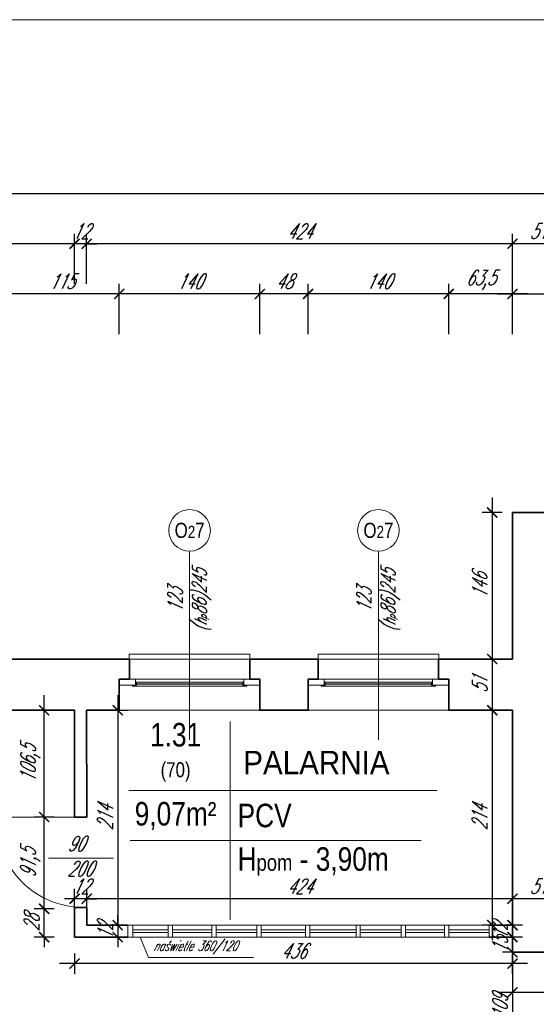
# Model space of a CAD drawing. Header units: millimetres. Extents: x 402 to 79005, y -7782 to 89952.
# Tile 166 of 256: x 23634 to 24149, y 31906 to 32886. Entities that reach past the tile are written whole.
import ezdxf

# ---------------------------------------------------------------- set-up
doc = ezdxf.new("R2010")
doc.units = ezdxf.units.MM
doc.header["$LTSCALE"] = 10
doc.linetypes.add('DASHED', pattern=[19.05, 12.7, -6.35])
doc.layers.get('0').update_dxf_attribs({"lineweight": 0})
doc.layers.get('Defpoints').update_dxf_attribs({"color": 253})
for name, color, linetype, lineweight in [('01 parter - ściany', 253, 'Continuous', 35), ('03-01_okna', 253, 'Continuous', 15), ('03_drzwi', 253, 'Continuous', 15), ('04-1_widok', 253, 'Continuous', 5), ('05-01_wymiary', 253, 'Continuous', 5), ('05-03_opis', 253, 'Continuous', 5)]:
    doc.layers.add(name, color=color, linetype=linetype, lineweight=lineweight)
doc.styles.add('ariel', font='ARIAL.TTF', dxfattribs={"width": 0.8})
doc.styles.add('ariel_wym', font='simplex.shx', dxfattribs={"width": 0.65, "oblique": 25})
doc.dimstyles.new('ariel 50', dxfattribs={"dimtxt": 15, "dimasz": 10, "dimexe": 10, "dimexo": 0, "dimgap": 5, "dimtad": 1, "dimdec": 1, "dimrnd": 0.5, "dimtxsty": 'ariel_wym', "dimblk": 'ARCHTICK', "dimcen": 2.5, "dimdle": 15, "dimazin": 0, "dimtfac": 1, "dimtdec": 1, "dimtix": 1, "dimtmove": 0, "dimatfit": 3, "dimldrblk": 'DOT', "dimfxl": 0, "dimarcsym": 0})
doc.dimstyles.new('ariel 50 wnętrze', dxfattribs={"dimtxt": 15, "dimasz": 10, "dimexe": 10, "dimexo": 0, "dimgap": 5, "dimtad": 1, "dimdec": 1, "dimrnd": 0.5, "dimtxsty": 'ariel_wym', "dimblk": 'ARCHTICK', "dimcen": 2.5, "dimdle": 15, "dimazin": 0, "dimtfac": 1, "dimtdec": 1, "dimtix": 1, "dimtmove": 0, "dimatfit": 3, "dimldrblk": 'DOT', "dimfxl": 0, "dimarcsym": 0})

# ---------------------------------------------------------------- blocks, each defined once
blk = doc.blocks.new('_ArchTick')
at = {"color": 0, "linetype": 'ByBlock', "const_width": 0.15}
blk.add_lwpolyline([(-0.5, -0.5), (0.5, 0.5)], dxfattribs=at)
blk = doc.blocks.new('*D1411')
at = {"layer": '05-01_wymiary', "color": 0, "lineweight": -2}
for p, q in [((24124.83, 32573.15), (24124.83, 32623.15)), ((24243.74, 32573.15), (24243.74, 32623.15)), ((24109.83, 32613.15), (24258.74, 32613.15))]:
    blk.add_line(p, q, dxfattribs=at)
at = {"layer": 'Defpoints', "color": 0}
for p in [(24243.74, 32613.15), (24124.83, 32395.5), (24243.74, 32344.63)]:
    blk.add_point(p, dxfattribs=at)
at = {"layer": '05-01_wymiary', "color": 0, "lineweight": -2, "xscale": 10, "yscale": 10, "zscale": 10, "rotation": 180}
blk.add_blockref('_ArchTick', (24124.83, 32613.15), dxfattribs=at)
at = {"layer": '05-01_wymiary', "color": 0, "lineweight": -2, "xscale": 10, "yscale": 10, "zscale": 10}
blk.add_blockref('_ArchTick', (24243.74, 32613.15), dxfattribs=at)
at = {"layer": '05-01_wymiary', "color": 0, "insert": (24184.29, 32625.65), "char_height": 15, "attachment_point": 5, "style": 'ariel_wym'}
blk.add_mtext('119', dxfattribs=at)
blk = doc.blocks.new('_Dot')
at = {"color": 0, "linetype": 'ByBlock', "lineweight": -2}
blk.add_line((-0.5, 0), (-1, 0), dxfattribs=at)
at = {"color": 0, "linetype": 'ByBlock', "const_width": 0.5}
blk.add_lwpolyline([(-0.25, 0, 1), (0.25, 0, 1)], format="xyb", close=True, dxfattribs=at)
blk = doc.blocks.new('*D1443')
at = {"layer": '05-01_wymiary', "color": 0, "lineweight": -2}
for p, q in [((24061.33, 32573.15), (24061.33, 32623.15)), ((24124.83, 32573.15), (24124.83, 32623.15)), ((24139.83, 32613.15), (24046.33, 32613.15))]:
    blk.add_line(p, q, dxfattribs=at)
at = {"layer": 'Defpoints', "color": 0}
for p in [(24061.33, 32613.15), (24124.83, 32395.5), (24061.33, 32198.5)]:
    blk.add_point(p, dxfattribs=at)
at = {"layer": '05-01_wymiary', "color": 0, "lineweight": -2, "xscale": 10, "yscale": 10, "zscale": 10, "rotation": 180}
blk.add_blockref('_ArchTick', (24061.33, 32613.15), dxfattribs=at)
at = {"layer": '05-01_wymiary', "color": 0, "lineweight": -2, "xscale": 10, "yscale": 10, "zscale": 10}
blk.add_blockref('_ArchTick', (24124.83, 32613.15), dxfattribs=at)
at = {"layer": '05-01_wymiary', "color": 0, "insert": (24093.08, 32627.08), "char_height": 15, "attachment_point": 5, "style": 'ariel_wym'}
blk.add_mtext('63,5', dxfattribs=at)
blk = doc.blocks.new('*D1444')
at = {"layer": '05-01_wymiary', "color": 0, "lineweight": -2}
for p, q in [((23921.3, 32573.15), (23921.3, 32623.15)), ((24061.33, 32573.15), (24061.33, 32623.15)), ((24076.33, 32613.15), (23906.3, 32613.15))]:
    blk.add_line(p, q, dxfattribs=at)
at = {"layer": 'Defpoints', "color": 0}
for p in [(23921.3, 32613.15), (23921.3, 32198.5), (24061.33, 32198.5)]:
    blk.add_point(p, dxfattribs=at)
at = {"layer": '05-01_wymiary', "color": 0, "lineweight": -2, "xscale": 10, "yscale": 10, "zscale": 10, "rotation": 180}
blk.add_blockref('_ArchTick', (23921.3, 32613.15), dxfattribs=at)
at = {"layer": '05-01_wymiary', "color": 0, "lineweight": -2, "xscale": 10, "yscale": 10, "zscale": 10}
blk.add_blockref('_ArchTick', (24061.33, 32613.15), dxfattribs=at)
at = {"layer": '05-01_wymiary', "color": 0, "insert": (23991.32, 32625.65), "char_height": 15, "attachment_point": 5, "style": 'ariel_wym'}
blk.add_mtext('140', dxfattribs=at)
blk = doc.blocks.new('*D1445')
at = {"layer": '05-01_wymiary', "color": 0, "lineweight": -2}
for p, q in [((23873.33, 32573.15), (23873.33, 32623.15)), ((23921.3, 32573.15), (23921.3, 32623.15)), ((23936.3, 32613.15), (23858.33, 32613.15))]:
    blk.add_line(p, q, dxfattribs=at)
at = {"layer": 'Defpoints', "color": 0}
for p in [(23873.33, 32613.15), (23873.33, 32198.5), (23921.3, 32198.5)]:
    blk.add_point(p, dxfattribs=at)
at = {"layer": '05-01_wymiary', "color": 0, "lineweight": -2, "xscale": 10, "yscale": 10, "zscale": 10, "rotation": 180}
blk.add_blockref('_ArchTick', (23873.33, 32613.15), dxfattribs=at)
at = {"layer": '05-01_wymiary', "color": 0, "lineweight": -2, "xscale": 10, "yscale": 10, "zscale": 10}
blk.add_blockref('_ArchTick', (23921.3, 32613.15), dxfattribs=at)
at = {"layer": '05-01_wymiary', "color": 0, "insert": (23897.32, 32625.65), "char_height": 15, "attachment_point": 5, "style": 'ariel_wym'}
blk.add_mtext('48', dxfattribs=at)
blk = doc.blocks.new('*D1446')
at = {"layer": '05-01_wymiary', "color": 0, "lineweight": -2}
for p, q in [((23733.33, 32573.15), (23733.33, 32623.15)), ((23873.33, 32573.15), (23873.33, 32623.15)), ((23888.33, 32613.15), (23718.33, 32613.15))]:
    blk.add_line(p, q, dxfattribs=at)
at = {"layer": 'Defpoints', "color": 0}
for p in [(23733.33, 32613.15), (23733.33, 32198.5), (23873.33, 32198.5)]:
    blk.add_point(p, dxfattribs=at)
at = {"layer": '05-01_wymiary', "color": 0, "lineweight": -2, "xscale": 10, "yscale": 10, "zscale": 10, "rotation": 180}
blk.add_blockref('_ArchTick', (23733.33, 32613.15), dxfattribs=at)
at = {"layer": '05-01_wymiary', "color": 0, "lineweight": -2, "xscale": 10, "yscale": 10, "zscale": 10}
blk.add_blockref('_ArchTick', (23873.33, 32613.15), dxfattribs=at)
at = {"layer": '05-01_wymiary', "color": 0, "insert": (23803.33, 32625.65), "char_height": 15, "attachment_point": 5, "style": 'ariel_wym'}
blk.add_mtext('140', dxfattribs=at)
blk = doc.blocks.new('*D1447')
at = {"layer": '05-01_wymiary', "color": 0, "lineweight": -2}
for p, q in [((23618.55, 32573.15), (23618.55, 32623.15)), ((23733.33, 32573.15), (23733.33, 32623.15)), ((23748.33, 32613.15), (23603.55, 32613.15))]:
    blk.add_line(p, q, dxfattribs=at)
at = {"layer": 'Defpoints', "color": 0}
for p in [(23618.55, 32613.15), (23618.55, 32198.5), (23733.33, 32198.5)]:
    blk.add_point(p, dxfattribs=at)
at = {"layer": '05-01_wymiary', "color": 0, "lineweight": -2, "xscale": 10, "yscale": 10, "zscale": 10, "rotation": 180}
blk.add_blockref('_ArchTick', (23618.55, 32613.15), dxfattribs=at)
at = {"layer": '05-01_wymiary', "color": 0, "lineweight": -2, "xscale": 10, "yscale": 10, "zscale": 10}
blk.add_blockref('_ArchTick', (23733.33, 32613.15), dxfattribs=at)
at = {"layer": '05-01_wymiary', "color": 0, "insert": (23675.94, 32625.65), "char_height": 15, "attachment_point": 5, "style": 'ariel_wym'}
blk.add_mtext('115', dxfattribs=at)
blk = doc.blocks.new('*D1469')
at = {"layer": '05-01_wymiary', "color": 0, "lineweight": -2}
for p, q in [((24124.83, 32623.15), (24124.83, 32673.15)), ((24175.83, 32623.15), (24175.83, 32673.15)), ((24190.83, 32663.15), (24109.83, 32663.15))]:
    blk.add_line(p, q, dxfattribs=at)
at = {"layer": 'Defpoints', "color": 0}
for p in [(24124.83, 32663.15), (24124.83, 32395.5), (24175.83, 32344.5)]:
    blk.add_point(p, dxfattribs=at)
at = {"layer": '05-01_wymiary', "color": 0, "lineweight": -2, "xscale": 10, "yscale": 10, "zscale": 10, "rotation": 180}
blk.add_blockref('_ArchTick', (24124.83, 32663.15), dxfattribs=at)
at = {"layer": '05-01_wymiary', "color": 0, "lineweight": -2, "xscale": 10, "yscale": 10, "zscale": 10}
blk.add_blockref('_ArchTick', (24175.83, 32663.15), dxfattribs=at)
at = {"layer": '05-01_wymiary', "color": 0, "insert": (24150.33, 32675.65), "char_height": 15, "attachment_point": 5, "style": 'ariel_wym'}
blk.add_mtext('51', dxfattribs=at)
blk = doc.blocks.new('*D1470')
at = {"layer": '05-01_wymiary', "color": 0, "lineweight": -2}
for p, q in [((23700.83, 32623.15), (23700.83, 32673.15)), ((24124.83, 32623.15), (24124.83, 32673.15)), ((24139.83, 32663.15), (23685.83, 32663.15))]:
    blk.add_line(p, q, dxfattribs=at)
at = {"layer": 'Defpoints', "color": 0}
for p in [(23700.83, 32663.15), (24124.83, 32395.5), (23700.83, 32198.5)]:
    blk.add_point(p, dxfattribs=at)
at = {"layer": '05-01_wymiary', "color": 0, "lineweight": -2, "xscale": 10, "yscale": 10, "zscale": 10, "rotation": 180}
blk.add_blockref('_ArchTick', (23700.83, 32663.15), dxfattribs=at)
at = {"layer": '05-01_wymiary', "color": 0, "lineweight": -2, "xscale": 10, "yscale": 10, "zscale": 10}
blk.add_blockref('_ArchTick', (24124.83, 32663.15), dxfattribs=at)
at = {"layer": '05-01_wymiary', "color": 0, "insert": (23912.83, 32675.65), "char_height": 15, "attachment_point": 5, "style": 'ariel_wym'}
blk.add_mtext('424', dxfattribs=at)
blk = doc.blocks.new('*D1471')
at = {"layer": '05-01_wymiary', "color": 0, "lineweight": -2}
for p, q in [((23688.83, 32623.15), (23688.83, 32673.15)), ((23700.83, 32623.15), (23700.83, 32673.15)), ((23688.83, 32663.15), (23678.83, 32663.15)), ((23700.83, 32663.15), (23688.83, 32663.15)), ((23700.83, 32663.15), (23710.83, 32663.15))]:
    blk.add_line(p, q, dxfattribs=at)
at = {"layer": 'Defpoints', "color": 0}
for p in [(23688.83, 32663.15), (23688.83, 32198.5), (23700.83, 32198.5)]:
    blk.add_point(p, dxfattribs=at)
at = {"layer": '05-01_wymiary', "color": 0, "lineweight": -2, "xscale": 10, "yscale": 10, "zscale": 10}
blk.add_blockref('_ArchTick', (23688.83, 32663.15), dxfattribs=at)
at = {"layer": '05-01_wymiary', "color": 0, "lineweight": -2, "xscale": 10, "yscale": 10, "zscale": 10, "rotation": 180}
blk.add_blockref('_ArchTick', (23700.83, 32663.15), dxfattribs=at)
at = {"layer": '05-01_wymiary', "color": 0, "insert": (23694.83, 32675.65), "char_height": 15, "attachment_point": 5, "style": 'ariel_wym'}
blk.add_mtext('12', dxfattribs=at)
blk = doc.blocks.new('*D1472')
at = {"layer": '05-01_wymiary', "color": 0, "lineweight": -2}
for p, q in [((22901.87, 32623.15), (22901.87, 32673.15)), ((23688.83, 32623.15), (23688.83, 32673.15)), ((23703.83, 32663.15), (22886.87, 32663.15))]:
    blk.add_line(p, q, dxfattribs=at)
at = {"layer": 'Defpoints', "color": 0}
for p in [(22901.87, 32663.15), (22901.87, 32249.5), (23688.83, 32198.5)]:
    blk.add_point(p, dxfattribs=at)
at = {"layer": '05-01_wymiary', "color": 0, "lineweight": -2, "xscale": 10, "yscale": 10, "zscale": 10, "rotation": 180}
blk.add_blockref('_ArchTick', (22901.87, 32663.15), dxfattribs=at)
at = {"layer": '05-01_wymiary', "color": 0, "lineweight": -2, "xscale": 10, "yscale": 10, "zscale": 10}
blk.add_blockref('_ArchTick', (23688.83, 32663.15), dxfattribs=at)
at = {"layer": '05-01_wymiary', "color": 0, "insert": (23295.35, 32675.65), "char_height": 15, "attachment_point": 5, "style": 'ariel_wym'}
blk.add_mtext('787', dxfattribs=at)
blk = doc.blocks.new('*D1473')
at = {"layer": '05-01_wymiary', "color": 0, "lineweight": -2}
for p, q in [((22901.87, 32673.15), (22901.87, 32723.15)), ((27448.11, 32673.15), (27448.11, 32723.15)), ((22886.87, 32713.15), (27463.11, 32713.15))]:
    blk.add_line(p, q, dxfattribs=at)
at = {"layer": 'Defpoints', "color": 0}
for p in [(27448.11, 32713.15), (27448.11, 32262.5), (22901.87, 32249.5)]:
    blk.add_point(p, dxfattribs=at)
at = {"layer": '05-01_wymiary', "color": 0, "lineweight": -2, "xscale": 10, "yscale": 10, "zscale": 10, "rotation": 180}
blk.add_blockref('_ArchTick', (22901.87, 32713.15), dxfattribs=at)
at = {"layer": '05-01_wymiary', "color": 0, "lineweight": -2, "xscale": 10, "yscale": 10, "zscale": 10}
blk.add_blockref('_ArchTick', (27448.11, 32713.15), dxfattribs=at)
at = {"layer": '05-01_wymiary', "color": 0, "insert": (25174.99, 32725.65), "char_height": 15, "attachment_point": 5, "style": 'ariel_wym'}
blk.add_mtext('4546', dxfattribs=at)
blk = doc.blocks.new('*D1339')
at = {"layer": '05-01_wymiary', "color": 0, "lineweight": -2}
for p, q in [((24124.83, 31927.58), (24124.83, 31907.58)), ((24347.83, 31927.58), (24347.83, 31907.58)), ((24109.83, 31917.58), (24362.83, 31917.58))]:
    blk.add_line(p, q, dxfattribs=at)
at = {"layer": 'Defpoints', "color": 0}
for p in [(24124.83, 31957.5), (24347.83, 31957.5), (24347.83, 31917.58)]:
    blk.add_point(p, dxfattribs=at)
at = {"layer": '05-01_wymiary', "color": 0, "lineweight": -2, "xscale": 10, "yscale": 10, "zscale": 10, "rotation": 180}
blk.add_blockref('_ArchTick', (24124.83, 31917.58), dxfattribs=at)
at = {"layer": '05-01_wymiary', "color": 0, "lineweight": -2, "xscale": 10, "yscale": 10, "zscale": 10}
blk.add_blockref('_ArchTick', (24347.83, 31917.58), dxfattribs=at)
at = {"layer": '05-01_wymiary', "color": 0, "insert": (24236.33, 31930.08), "char_height": 15, "attachment_point": 5, "style": 'ariel_wym'}
blk.add_mtext('223', dxfattribs=at)
blk = doc.blocks.new('*D1347')
at = {"layer": '05-01_wymiary', "color": 0, "lineweight": -2}
for p, q in [((24104.65, 32410.5), (24104.65, 32234.5)), ((24114.65, 32395.5), (24094.65, 32395.5)), ((24114.65, 32249.5), (24094.65, 32249.5))]:
    blk.add_line(p, q, dxfattribs=at)
at = {"layer": 'Defpoints', "color": 0}
for p in [(24124.83, 32395.5), (24104.65, 32249.5), (24124.83, 32249.5)]:
    blk.add_point(p, dxfattribs=at)
at = {"layer": '05-01_wymiary', "color": 0, "lineweight": -2, "xscale": 10, "yscale": 10, "zscale": 10}
for p, rotation in [((24104.65, 32395.5), 90), ((24104.65, 32249.5), 270)]:
    blk.add_blockref('_ArchTick', p, dxfattribs=dict(at, rotation=rotation))
at = {"layer": '05-01_wymiary', "color": 0, "insert": (24092.15, 32322.5), "char_height": 15, "attachment_point": 5, "rotation": 90, "style": 'ariel_wym'}
blk.add_mtext('146', dxfattribs=at)
blk = doc.blocks.new('*D1348')
at = {"layer": '05-01_wymiary', "color": 0, "lineweight": -2}
for p, q in [((24104.65, 32264.5), (24104.65, 32183.5)), ((24114.65, 32249.5), (24094.65, 32249.5)), ((24114.65, 32198.5), (24094.65, 32198.5))]:
    blk.add_line(p, q, dxfattribs=at)
at = {"layer": 'Defpoints', "color": 0}
for p in [(24124.83, 32249.5), (24104.65, 32198.5), (24124.83, 32198.5)]:
    blk.add_point(p, dxfattribs=at)
at = {"layer": '05-01_wymiary', "color": 0, "lineweight": -2, "xscale": 10, "yscale": 10, "zscale": 10}
for p, rotation in [((24104.65, 32249.5), 90), ((24104.65, 32198.5), 270)]:
    blk.add_blockref('_ArchTick', p, dxfattribs=dict(at, rotation=rotation))
at = {"layer": '05-01_wymiary', "color": 0, "insert": (24092.15, 32224), "char_height": 15, "attachment_point": 5, "rotation": 90, "style": 'ariel_wym'}
blk.add_mtext('51', dxfattribs=at)
blk = doc.blocks.new('*D1349')
at = {"layer": '05-01_wymiary', "color": 0, "lineweight": -2}
for p, q in [((24104.65, 32213.5), (24104.65, 31969.5)), ((24114.65, 32198.5), (24094.65, 32198.5)), ((24114.65, 31984.5), (24094.65, 31984.5))]:
    blk.add_line(p, q, dxfattribs=at)
at = {"layer": 'Defpoints', "color": 0}
for p in [(24147.89, 32198.5), (24104.65, 31984.5), (24124.83, 31984.5)]:
    blk.add_point(p, dxfattribs=at)
at = {"layer": '05-01_wymiary', "color": 0, "lineweight": -2, "xscale": 10, "yscale": 10, "zscale": 10}
for p, rotation in [((24104.65, 32198.5), 90), ((24104.65, 31984.5), 270)]:
    blk.add_blockref('_ArchTick', p, dxfattribs=dict(at, rotation=rotation))
at = {"layer": '05-01_wymiary', "color": 0, "insert": (24092.15, 32091.5), "char_height": 15, "attachment_point": 5, "rotation": 90, "style": 'ariel_wym'}
blk.add_mtext('214', dxfattribs=at)
blk = doc.blocks.new('*D1350')
at = {"layer": '05-01_wymiary', "color": 0, "lineweight": -2}
for p, q in [((24124.83, 31984.43), (24124.83, 31994.43)), ((24134.83, 31984.43), (24114.83, 31984.43)), ((24124.83, 31984.43), (24124.83, 31972.5)), ((24134.83, 31972.5), (24114.83, 31972.5)), ((24124.83, 31972.5), (24124.83, 31962.5))]:
    blk.add_line(p, q, dxfattribs=at)
at = {"layer": 'Defpoints', "color": 0}
for p in [(24145.02, 31984.43), (24124.83, 31972.5), (24145.02, 31972.5)]:
    blk.add_point(p, dxfattribs=at)
at = {"layer": '05-01_wymiary', "color": 0, "lineweight": -2, "xscale": 10, "yscale": 10, "zscale": 10}
for p, rotation in [((24124.83, 31984.43), 270), ((24124.83, 31972.5), 90)]:
    blk.add_blockref('_ArchTick', p, dxfattribs=dict(at, rotation=rotation))
at = {"layer": '05-01_wymiary', "color": 0, "insert": (24112.33, 31978.47), "char_height": 15, "attachment_point": 5, "rotation": 90, "style": 'ariel_wym'}
blk.add_mtext('12', dxfattribs=at)
blk = doc.blocks.new('*D1351')
at = {"layer": '05-01_wymiary', "color": 0, "lineweight": -2}
for p, q in [((24124.83, 31972.5), (24124.83, 31982.5)), ((24134.83, 31972.5), (24114.83, 31972.5)), ((24124.83, 31972.5), (24124.83, 31957.5)), ((24134.83, 31957.5), (24114.83, 31957.5)), ((24124.83, 31957.5), (24124.83, 31947.5))]:
    blk.add_line(p, q, dxfattribs=at)
at = {"layer": 'Defpoints', "color": 0}
for p in [(24145.02, 31972.5), (24124.83, 31957.5), (24168.08, 31957.5)]:
    blk.add_point(p, dxfattribs=at)
at = {"layer": '05-01_wymiary', "color": 0, "lineweight": -2, "xscale": 10, "yscale": 10, "zscale": 10}
for p, rotation in [((24124.83, 31972.5), 270), ((24124.83, 31957.5), 90)]:
    blk.add_blockref('_ArchTick', p, dxfattribs=dict(at, rotation=rotation))
at = {"layer": '05-01_wymiary', "color": 0, "insert": (24112.33, 31965), "char_height": 15, "attachment_point": 5, "rotation": 90, "style": 'ariel_wym'}
blk.add_mtext('15', dxfattribs=at)
blk = doc.blocks.new('*D1352')
at = {"layer": '05-01_wymiary', "color": 0, "lineweight": -2}
for p, q in [((24124.83, 31972.5), (24124.83, 31833.5)), ((24124.83, 31957.5), (24114.83, 31957.5)), ((24124.83, 31848.5), (24114.83, 31848.5))]:
    blk.add_line(p, q, dxfattribs=at)
at = {"layer": 'Defpoints', "color": 0}
for p in [(24124.83, 31957.5), (24124.83, 31848.5), (24124.83, 31848.5)]:
    blk.add_point(p, dxfattribs=at)
at = {"layer": '05-01_wymiary', "color": 0, "lineweight": -2, "xscale": 10, "yscale": 10, "zscale": 10}
for p, rotation in [((24124.83, 31957.5), 90), ((24124.83, 31848.5), 270)]:
    blk.add_blockref('_ArchTick', p, dxfattribs=dict(at, rotation=rotation))
at = {"layer": '05-01_wymiary', "color": 0, "insert": (24112.33, 31903), "char_height": 15, "attachment_point": 5, "rotation": 90, "style": 'ariel_wym'}
blk.add_mtext('109', dxfattribs=at)
blk = doc.blocks.new('*D1358')
at = {"layer": '05-01_wymiary', "color": 0, "lineweight": -2}
for p, q in [((24124.83, 32000.74), (24124.83, 32020.74)), ((24175.83, 32000.74), (24175.83, 32020.74)), ((24190.83, 32010.74), (24109.83, 32010.74))]:
    blk.add_line(p, q, dxfattribs=at)
at = {"layer": 'Defpoints', "color": 0}
for p in [(24124.83, 32010.74), (24124.83, 31984.5), (24175.83, 31969.5)]:
    blk.add_point(p, dxfattribs=at)
at = {"layer": '05-01_wymiary', "color": 0, "lineweight": -2, "xscale": 10, "yscale": 10, "zscale": 10, "rotation": 180}
blk.add_blockref('_ArchTick', (24124.83, 32010.74), dxfattribs=at)
at = {"layer": '05-01_wymiary', "color": 0, "lineweight": -2, "xscale": 10, "yscale": 10, "zscale": 10}
blk.add_blockref('_ArchTick', (24175.83, 32010.74), dxfattribs=at)
at = {"layer": '05-01_wymiary', "color": 0, "insert": (24150.33, 32023.24), "char_height": 15, "attachment_point": 5, "style": 'ariel_wym'}
blk.add_mtext('51', dxfattribs=at)
blk = doc.blocks.new('*D1359')
at = {"layer": '05-01_wymiary', "color": 0, "lineweight": -2}
for p, q in [((23700.89, 32000.74), (23700.89, 32020.74)), ((24124.83, 32000.74), (24124.83, 32020.74)), ((24139.83, 32010.74), (23685.89, 32010.74))]:
    blk.add_line(p, q, dxfattribs=at)
at = {"layer": 'Defpoints', "color": 0}
for p in [(23700.89, 32010.74), (23700.89, 31984.43), (24124.83, 31984.5)]:
    blk.add_point(p, dxfattribs=at)
at = {"layer": '05-01_wymiary', "color": 0, "lineweight": -2, "xscale": 10, "yscale": 10, "zscale": 10, "rotation": 180}
blk.add_blockref('_ArchTick', (23700.89, 32010.74), dxfattribs=at)
at = {"layer": '05-01_wymiary', "color": 0, "lineweight": -2, "xscale": 10, "yscale": 10, "zscale": 10}
blk.add_blockref('_ArchTick', (24124.83, 32010.74), dxfattribs=at)
at = {"layer": '05-01_wymiary', "color": 0, "insert": (23912.86, 32023.24), "char_height": 15, "attachment_point": 5, "style": 'ariel_wym'}
blk.add_mtext('424', dxfattribs=at)
blk = doc.blocks.new('*D1360')
at = {"layer": '05-01_wymiary', "color": 0, "lineweight": -2}
for p, q in [((23688.83, 32000.74), (23688.83, 32020.74)), ((23700.89, 32000.74), (23700.89, 32020.74)), ((23688.83, 32010.74), (23678.83, 32010.74)), ((23700.89, 32010.74), (23688.83, 32010.74)), ((23700.89, 32010.74), (23710.89, 32010.74))]:
    blk.add_line(p, q, dxfattribs=at)
at = {"layer": 'Defpoints', "color": 0}
for p in [(23688.83, 32010.74), (23688.83, 31987.33), (23700.89, 31984.43)]:
    blk.add_point(p, dxfattribs=at)
at = {"layer": '05-01_wymiary', "color": 0, "lineweight": -2, "xscale": 10, "yscale": 10, "zscale": 10}
blk.add_blockref('_ArchTick', (23688.83, 32010.74), dxfattribs=at)
at = {"layer": '05-01_wymiary', "color": 0, "lineweight": -2, "xscale": 10, "yscale": 10, "zscale": 10, "rotation": 180}
blk.add_blockref('_ArchTick', (23700.89, 32010.74), dxfattribs=at)
at = {"layer": '05-01_wymiary', "color": 0, "insert": (23694.86, 32023.24), "char_height": 15, "attachment_point": 5, "style": 'ariel_wym'}
blk.add_mtext('12', dxfattribs=at)
blk = doc.blocks.new('*D1361')
at = {"layer": '05-01_wymiary', "color": 0, "lineweight": -2}
for p, q in [((23731.78, 32213.5), (23731.78, 31969.43)), ((23721.78, 32198.5), (23741.78, 32198.5)), ((23721.78, 31984.43), (23741.78, 31984.43))]:
    blk.add_line(p, q, dxfattribs=at)
at = {"layer": 'Defpoints', "color": 0}
for p in [(23700.83, 32198.5), (23700.9, 31984.43), (23731.78, 31984.43)]:
    blk.add_point(p, dxfattribs=at)
at = {"layer": '05-01_wymiary', "color": 0, "lineweight": -2, "xscale": 10, "yscale": 10, "zscale": 10}
for p, rotation in [((23731.78, 32198.5), 90), ((23731.78, 31984.43), 270)]:
    blk.add_blockref('_ArchTick', p, dxfattribs=dict(at, rotation=rotation))
at = {"layer": '05-01_wymiary', "color": 0, "insert": (23719.28, 32091.47), "char_height": 15, "attachment_point": 5, "rotation": 90, "style": 'ariel_wym'}
blk.add_mtext('214', dxfattribs=at)
blk = doc.blocks.new('*D1362')
at = {"layer": '05-01_wymiary', "color": 0, "lineweight": -2}
for p, q in [((23731.78, 31984.43), (23731.78, 31994.43)), ((23721.78, 31984.43), (23741.78, 31984.43)), ((23731.78, 31984.43), (23731.78, 31972.5)), ((23721.78, 31972.5), (23741.78, 31972.5)), ((23731.78, 31972.5), (23731.78, 31962.5))]:
    blk.add_line(p, q, dxfattribs=at)
at = {"layer": 'Defpoints', "color": 0}
for p in [(23700.9, 31984.43), (23688.83, 31972.5), (23731.78, 31972.5)]:
    blk.add_point(p, dxfattribs=at)
at = {"layer": '05-01_wymiary', "color": 0, "lineweight": -2, "xscale": 10, "yscale": 10, "zscale": 10}
for p, rotation in [((23731.78, 31984.43), 270), ((23731.78, 31972.5), 90)]:
    blk.add_blockref('_ArchTick', p, dxfattribs=dict(at, rotation=rotation))
at = {"layer": '05-01_wymiary', "color": 0, "insert": (23719.28, 31978.47), "char_height": 15, "attachment_point": 5, "rotation": 90, "style": 'ariel_wym'}
blk.add_mtext('12', dxfattribs=at)
blk = doc.blocks.new('*D1363')
at = {"layer": '05-01_wymiary', "color": 0, "lineweight": -2}
for p, q in [((23658.52, 32000.74), (23658.52, 32010.74)), ((23668.52, 32000.74), (23648.52, 32000.74)), ((23658.52, 31972.5), (23658.52, 32000.74)), ((23668.52, 31972.5), (23648.52, 31972.5)), ((23658.52, 31972.5), (23658.52, 31962.5))]:
    blk.add_line(p, q, dxfattribs=at)
at = {"layer": 'Defpoints', "color": 0}
for p in [(23658.52, 32000.74), (23688.83, 32000.74), (23686.42, 31972.5)]:
    blk.add_point(p, dxfattribs=at)
at = {"layer": '05-01_wymiary', "color": 0, "lineweight": -2, "xscale": 10, "yscale": 10, "zscale": 10}
for p, rotation in [((23658.52, 32000.74), 270), ((23658.52, 31972.5), 90)]:
    blk.add_blockref('_ArchTick', p, dxfattribs=dict(at, rotation=rotation))
at = {"layer": '05-01_wymiary', "color": 0, "insert": (23646.02, 31986.62), "char_height": 15, "attachment_point": 5, "rotation": 90, "style": 'ariel_wym'}
blk.add_mtext('28', dxfattribs=at)
blk = doc.blocks.new('*D1364')
at = {"layer": '05-01_wymiary', "color": 0, "lineweight": -2}
for p, q in [((23658.52, 31985.74), (23658.52, 32107.15)), ((23668.52, 32092.15), (23648.52, 32092.15)), ((23668.52, 32000.74), (23648.52, 32000.74))]:
    blk.add_line(p, q, dxfattribs=at)
at = {"layer": 'Defpoints', "color": 0}
for p in [(23658.52, 32092.15), (23688.83, 32092.15), (23688.83, 32000.74)]:
    blk.add_point(p, dxfattribs=at)
at = {"layer": '05-01_wymiary', "color": 0, "lineweight": -2, "xscale": 10, "yscale": 10, "zscale": 10}
for p, rotation in [((23658.52, 32092.15), 90), ((23658.52, 32000.74), 270)]:
    blk.add_blockref('_ArchTick', p, dxfattribs=dict(at, rotation=rotation))
at = {"layer": '05-01_wymiary', "color": 0, "insert": (23644.59, 32046.45), "char_height": 15, "attachment_point": 5, "rotation": 90, "style": 'ariel_wym'}
blk.add_mtext('91,5', dxfattribs=at)
blk = doc.blocks.new('*D1365')
at = {"layer": '05-01_wymiary', "color": 0, "lineweight": -2}
for p, q in [((23658.52, 32077.15), (23658.52, 32213.5)), ((23668.52, 32198.5), (23648.52, 32198.5)), ((23668.52, 32092.15), (23648.52, 32092.15))]:
    blk.add_line(p, q, dxfattribs=at)
at = {"layer": 'Defpoints', "color": 0}
for p in [(23658.52, 32198.5), (23688.83, 32198.5), (23688.83, 32092.15)]:
    blk.add_point(p, dxfattribs=at)
at = {"layer": '05-01_wymiary', "color": 0, "lineweight": -2, "xscale": 10, "yscale": 10, "zscale": 10}
for p, rotation in [((23658.52, 32198.5), 90), ((23658.52, 32092.15), 270)]:
    blk.add_blockref('_ArchTick', p, dxfattribs=dict(at, rotation=rotation))
at = {"layer": '05-01_wymiary', "color": 0, "insert": (23644.59, 32145.33), "char_height": 15, "attachment_point": 5, "rotation": 90, "style": 'ariel_wym'}
blk.add_mtext('106,5', dxfattribs=at)
blk = doc.blocks.new('*D1732')
at = {"layer": '05-01_wymiary', "color": 0, "lineweight": -2}
for p, q in [((23688.83, 31956.11), (23688.83, 31936.11)), ((24124.83, 31936.11), (24124.83, 31956.11)), ((24139.83, 31946.11), (23673.83, 31946.11))]:
    blk.add_line(p, q, dxfattribs=at)
at = {"layer": 'Defpoints', "color": 0}
for p in [(23688.83, 31972.5), (23688.83, 31946.11), (24124.83, 31917.58)]:
    blk.add_point(p, dxfattribs=at)
at = {"layer": '05-01_wymiary', "color": 0, "lineweight": -2, "xscale": 10, "yscale": 10, "zscale": 10, "rotation": 180}
blk.add_blockref('_ArchTick', (23688.83, 31946.11), dxfattribs=at)
at = {"layer": '05-01_wymiary', "color": 0, "lineweight": -2, "xscale": 10, "yscale": 10, "zscale": 10}
blk.add_blockref('_ArchTick', (24124.83, 31946.11), dxfattribs=at)
at = {"layer": '05-01_wymiary', "color": 0, "insert": (23906.83, 31958.61), "char_height": 15, "attachment_point": 5, "style": 'ariel_wym'}
blk.add_mtext('436', dxfattribs=at)

msp = doc.modelspace()

# ---------------------------------------------------------------- linework, layer by layer
at = {"layer": '01 parter - ściany'}
for p, q in [((24253.71, 32395.5), (24124.83, 32395.5)), ((24124.83, 32395.5), (24124.83, 32249.5)), ((23608.55, 32249.5), (23743.33, 32249.5)), ((23743.33, 32229.5), (23743.33, 32249.5)), ((23863.33, 32249.5), (23931.33, 32249.5)), ((23863.33, 32229.5), (23863.33, 32249.5)), ((23931.33, 32229.51), (23931.33, 32249.5)), ((24051.33, 32249.5), (24124.83, 32249.5)), ((24051.33, 32229.51), (24051.33, 32249.5)), ((23733.33, 32229.5), (23733.33, 32198.5)), ((23743.33, 32229.5), (23733.33, 32229.5)), ((23873.33, 32229.5), (23863.33, 32229.5)), ((23873.33, 32229.5), (23873.33, 32198.5)), ((23921.33, 32229.51), (23921.33, 32198.5)), ((23931.33, 32229.51), (23921.33, 32229.51)), ((24061.33, 32229.51), (24051.33, 32229.51)), ((24061.33, 32229.51), (24061.33, 32198.5)), ((23618.55, 32198.5), (23688.83, 32198.5)), ((23688.83, 32092.15), (23688.83, 32198.5)), ((23700.83, 32198.5), (23733.33, 32198.5)), ((23700.83, 32198.5), (23700.86, 32092.15)), ((23873.33, 32198.5), (23921.33, 32198.5)), ((24061.33, 32198.5), (24124.83, 32198.5)), ((24124.83, 32198.5), (24124.83, 31984.5)), ((23700.88, 32092.15), (23688.83, 32092.15)), ((23688.83, 31972.5), (23688.83, 32002.15)), ((23688.83, 32002.15), (23700.88, 32002.15)), ((23700.88, 32002.15), (23700.89, 31984.43)), ((23700.89, 31984.43), (23741.78, 31984.43)), ((24101.78, 31984.5), (24124.83, 31984.43)), ((23688.83, 31972.5), (23741.78, 31972.5)), ((24101.78, 31972.5), (24124.83, 31972.5)), ((24124.83, 31972.5), (24124.83, 31957.5)), ((24124.83, 31957.5), (24175.83, 31957.5))]:
    msp.add_line(p, q, dxfattribs=at)
at = {"layer": '03-01_okna', "linetype": 'Continuous', "lineweight": 0}
for p, q in [((23743.31, 32249.5), (23743.31, 32254.5)), ((23863.36, 32254.5), (23743.31, 32254.5)), ((23863.36, 32249.5), (23863.36, 32254.5)), ((23931.31, 32249.5), (23931.31, 32254.5)), ((24051.36, 32254.5), (23931.31, 32254.5)), ((24051.36, 32249.5), (24051.36, 32254.5)), ((23749.33, 32229.45), (23857.33, 32229.45)), ((23857.33, 32226.45), (23749.33, 32226.45)), ((23750.33, 32222.45), (23750.33, 32226.45)), ((23856.33, 32222.45), (23856.33, 32226.45)), ((23937.33, 32229.45), (24045.33, 32229.45)), ((24045.33, 32226.45), (23937.33, 32226.45)), ((23938.33, 32222.45), (23938.33, 32226.45)), ((24044.33, 32222.45), (24044.33, 32226.45)), ((23856.33, 32224.95), (23750.33, 32224.95)), ((23856.33, 32224.45), (23750.33, 32224.45)), ((24044.33, 32224.95), (23938.33, 32224.95)), ((24044.33, 32224.45), (23938.33, 32224.45)), ((24101.78, 31984.5), (23741.78, 31984.43)), ((23741.78, 31984.43), (23741.78, 31972.5)), ((23746.78, 31984.43), (23746.78, 31972.5)), ((23781.98, 31972.5), (23781.98, 31984.47)), ((23786.25, 31972.5), (23786.25, 31984.47)), ((23825.36, 31972.5), (23825.36, 31984.47)), ((23829.63, 31972.5), (23829.63, 31984.47)), ((23870.24, 31972.5), (23870.24, 31984.47)), ((23874.51, 31972.5), (23874.51, 31984.47)), ((23918.63, 31972.5), (23918.63, 31984.47)), ((23922.9, 31972.5), (23922.9, 31984.47)), ((23969.04, 31972.5), (23969.04, 31984.47)), ((23973.31, 31972.5), (23973.31, 31984.47)), ((24013.92, 31972.5), (24013.92, 31984.47)), ((24018.2, 31972.5), (24018.2, 31984.47)), ((24057.3, 31972.5), (24057.3, 31984.47)), ((24061.58, 31972.5), (24061.58, 31984.47)), ((24101.78, 31984.43), (24101.78, 31972.5)), ((24101.78, 31972.5), (23741.78, 31972.5)), ((23781.98, 31979.67), (23746.78, 31979.67)), ((23781.98, 31977.17), (23746.78, 31977.17)), ((23825.36, 31979.67), (23786.25, 31979.67)), ((23825.36, 31977.17), (23786.25, 31977.17)), ((23870.24, 31979.67), (23829.63, 31979.67)), ((23870.24, 31977.17), (23829.63, 31977.17)), ((23918.63, 31979.67), (23874.51, 31979.67)), ((23918.63, 31977.17), (23874.51, 31977.17)), ((23969.04, 31979.67), (23922.9, 31979.67)), ((23969.04, 31977.17), (23922.9, 31977.17)), ((24013.92, 31979.67), (23973.31, 31979.67)), ((24013.92, 31977.17), (23973.31, 31977.17)), ((24057.3, 31979.67), (24018.2, 31979.67)), ((24057.3, 31977.17), (24018.2, 31977.17)), ((24101.78, 31979.67), (24061.58, 31979.67)), ((24101.78, 31977.17), (24061.58, 31977.17))]:
    msp.add_line(p, q, dxfattribs=at)
at = {"layer": '03-01_okna', "linetype": 'DASHED'}
for p, q in [((23863.36, 32249.5), (23743.31, 32249.5)), ((24051.36, 32249.5), (23931.31, 32249.5))]:
    msp.add_line(p, q, dxfattribs=at)
at = {"layer": '03-01_okna', "linetype": 'Continuous', "lineweight": 0}
for points in [[(23733.33, 32223.45), (23749.33, 32223.45), (23749.33, 32229.45), (23733.33, 32229.45)], [(23857.33, 32223.45), (23873.33, 32223.45), (23873.33, 32229.45), (23857.33, 32229.45)], [(23921.33, 32223.45), (23937.33, 32223.45), (23937.33, 32229.45), (23921.33, 32229.45)], [(24045.33, 32223.45), (24061.33, 32223.45), (24061.33, 32229.45), (24045.33, 32229.45)]]:
    msp.add_lwpolyline(points, close=True, dxfattribs=at)
for points in [[(23860.33, 32223.45), (23860.33, 32222.45), (23746.33, 32222.45), (23746.33, 32223.45)], [(24048.33, 32223.45), (24048.33, 32222.45), (23934.33, 32222.45), (23934.33, 32223.45)]]:
    msp.add_lwpolyline(points, dxfattribs=at)
at = {"layer": '03_drzwi'}
for p, q in [((23610.86, 32092.15), (23700.86, 32092.15)), ((23727.53, 32051.09), (23662.76, 32051.07)), ((23754.14, 31972.5), (23762.4, 31952.11)), ((23762.4, 31952.11), (23866.94, 31952.11))]:
    msp.add_line(p, q, dxfattribs=at)
msp.add_arc((23697.67, 32088.97), 86.87, 177.89573, 272.10427, dxfattribs=at)
at = {"layer": '04-1_widok'}
for p, q in [((22857.34, 32886.31), (25673.26, 32886.31)), ((23733.3, 32198.5), (23873.33, 32198.5)), ((23921.3, 32198.5), (24061.33, 32198.5))]:
    msp.add_line(p, q, dxfattribs=at)
at = {"layer": '05-03_opis', "lineweight": 0}
for p, q in [((23803.34, 32168.89), (23803.34, 32356.91)), ((23991.34, 32168.89), (23991.34, 32356.91))]:
    msp.add_line(p, q, dxfattribs=at)
at = {"layer": '05-03_opis'}
for p, q in [((23843.84, 32187.25), (23843.84, 31989.67)), ((23742.85, 32118.65), (24049.72, 32118.65)), ((23744.3, 32068.75), (24034.01, 32068.75))]:
    msp.add_line(p, q, dxfattribs=at)
at = {"layer": '05-03_opis', "lineweight": 0}
for centre in [(23803.34, 32377.6), (23991.34, 32377.6)]:
    msp.add_circle(centre, 20.69, dxfattribs=at)

# ---------------------------------------------------------------- texts
at = {"layer": '03_drzwi', "insert": (23681.66, 32073.17), "char_height": 15, "width": 160.5905, "attachment_point": 1, "rotation": 359.9915, "style": 'ariel_wym'}
msp.add_mtext('90\\P200', dxfattribs=at)
at = {"layer": '03_drzwi', "insert": (23767.19, 31968.84), "char_height": 10, "width": 131.7964, "attachment_point": 1, "style": 'ariel_wym'}
msp.add_mtext('naświetle 360/120', dxfattribs=at)
at = {"layer": '05-03_opis', "lineweight": 0, "char_height": 15, "width": 75.1935, "attachment_point": 5, "style": 'ariel'}
for insert in [(23803.34, 32377.6), (23991.34, 32377.6)]:
    msp.add_mtext('O{\\H0.8x;2}7', dxfattribs=dict(at, insert=insert))
at = {"layer": '05-03_opis', "lineweight": 0, "char_height": 14.4, "width": 62.6613, "attachment_point": 5, "rotation": 90, "style": 'ariel_wym'}
for insert in [(23803.34, 32308.02), (23991.34, 32308.02)]:
    msp.add_mtext('123\\P({\\H0.8333x;h\\H0.6x;p}86)245', dxfattribs=dict(at, insert=insert))
at = {"layer": '05-03_opis', "style": 'ariel'}
for s, insert, char_height, width, attachment_point in [('{\\fArial|b0|i0|c238|p34;1.31\\P\\H0.6404x;(70)}', (23789.39, 32156.55), 23.4234, 108.9126, 5), ('{\\fArial|b0|i0|c238|p34;\\W0.9;PALARNIA}', (23856.79, 32146.34), 23.4234, 356.6375, 4), ('{\\fArial|b0|i0|c238|p34;9,07m²}', (23789.39, 32093.23), 23.4234, 108.9126, 5), (' PCV', (23843.84, 32093.51), 23.423, 322.789, 4), ('{\\fArial|b0|i0|c238|p34; H\\H0.7x;pom\\H1.429x; - 3,90m}', (23843.84, 32047.83), 23.4234, 322.789, 4)]:
    msp.add_mtext(s, dxfattribs=dict(at, insert=insert, char_height=char_height, width=width, attachment_point=attachment_point))

# ---------------------------------------------------------------- dimensions: what is measured, and where the dimension line sits
at = {"layer": '05-01_wymiary'}
for base, p1, p2, dimstyle, picture, middle in [((27448.11, 32713.15), (22901.87, 32249.5), (27448.11, 32262.5), 'ariel 50', '*D1473', (25174.99, 32725.65)), ((24243.74, 32613.15), (24124.83, 32395.5), (24243.74, 32344.63), 'ariel 50', '*D1411', (24184.29, 32625.65)), ((23688.83, 31946.11), (24124.83, 31917.58), (23688.83, 31972.5), 'ariel 50 wnętrze', '*D1732', (23906.83, 31958.61)), ((24347.83, 31917.58), (24124.83, 31957.5), (24347.83, 31957.5), 'ariel 50 wnętrze', '*D1339', (24236.33, 31930.08))]:
    dim = msp.add_linear_dim(base=base, p1=p1, p2=p2, dimstyle=dimstyle, dxfattribs=at)
    dim.commit()
    dim.dimension.update_dxf_attribs({"geometry": picture, "text_midpoint": middle})
for base, p1, p2, dimstyle, picture, middle in [((22901.87, 32663.15), (23688.83, 32198.5), (22901.87, 32249.5), 'ariel 50', '*D1472', (23295.35, 32675.65)), ((23688.83, 32663.15), (23700.83, 32198.5), (23688.83, 32198.5), 'ariel 50', '*D1471', (23694.83, 32675.65)), ((23700.83, 32663.15), (24124.83, 32395.5), (23700.83, 32198.5), 'ariel 50', '*D1470', (23912.83, 32675.65)), ((24124.83, 32663.15), (24175.83, 32344.5), (24124.83, 32395.5), 'ariel 50', '*D1469', (24150.33, 32675.65)), ((23618.55, 32613.15), (23733.33, 32198.5), (23618.55, 32198.5), 'ariel 50', '*D1447', (23675.94, 32625.65)), ((23733.33, 32613.15), (23873.33, 32198.5), (23733.33, 32198.5), 'ariel 50', '*D1446', (23803.33, 32625.65)), ((23873.33, 32613.15), (23921.3, 32198.5), (23873.33, 32198.5), 'ariel 50', '*D1445', (23897.32, 32625.65)), ((23921.3, 32613.15), (24061.33, 32198.5), (23921.3, 32198.5), 'ariel 50', '*D1444', (23991.32, 32625.65)), ((24061.33, 32613.15), (24124.83, 32395.5), (24061.33, 32198.5), 'ariel 50', '*D1443', (24093.08, 32627.08)), ((23688.83, 32010.74), (23700.89, 31984.43), (23688.83, 31987.33), 'ariel 50 wnętrze', '*D1360', (23694.86, 32023.24)), ((23700.89, 32010.74), (24124.83, 31984.5), (23700.89, 31984.43), 'ariel 50 wnętrze', '*D1359', (23912.86, 32023.24)), ((24124.83, 32010.74), (24175.83, 31969.5), (24124.83, 31984.5), 'ariel 50 wnętrze', '*D1358', (24150.33, 32023.24))]:
    dim = msp.add_linear_dim(base=base, p1=p1, p2=p2, dimstyle=dimstyle, override={"dimtmove": 1}, dxfattribs=at)
    dim.commit()
    dim.dimension.update_dxf_attribs({"geometry": picture, "text_midpoint": middle})
for base, p1, p2, picture, middle in [((24104.65, 32249.5), (24124.83, 32395.5), (24124.83, 32249.5), '*D1347', (24092.15, 32322.5)), ((23731.78, 31984.43), (23700.83, 32198.5), (23700.9, 31984.43), '*D1361', (23719.28, 32091.47)), ((23658.52, 32000.74), (23686.42, 31972.5), (23688.83, 32000.74), '*D1363', (23646.02, 31986.62))]:
    dim = msp.add_linear_dim(base=base, p1=p1, p2=p2, angle=90, dimstyle='ariel 50 wnętrze', dxfattribs=at)
    dim.commit()
    dim.dimension.update_dxf_attribs({"geometry": picture, "text_midpoint": middle})
for base, p1, p2, picture, middle in [((24104.65, 32198.5), (24124.83, 32249.5), (24124.83, 32198.5), '*D1348', (24092.15, 32224)), ((23658.5171, 32198.4987), (23688.8346, 32092.1549), (23688.8346, 32198.4987), '*D1365', (23644.5885, 32145.3268)), ((24104.65, 31984.5), (24147.89, 32198.5), (24124.83, 31984.5), '*D1349', (24092.15, 32091.5)), ((23658.52, 32092.15), (23688.83, 32000.74), (23688.83, 32092.15), '*D1364', (23644.59, 32046.45)), ((23731.78, 31972.5), (23700.9, 31984.43), (23688.83, 31972.5), '*D1362', (23719.28, 31978.47)), ((24124.83, 31972.5), (24145.02, 31984.43), (24145.02, 31972.5), '*D1350', (24112.33, 31978.47)), ((24124.83, 31957.5), (24145.02, 31972.5), (24168.08, 31957.5), '*D1351', (24112.33, 31965)), ((24124.83, 31848.5), (24124.83, 31957.5), (24124.83, 31848.5), '*D1352', (24112.33, 31903))]:
    dim = msp.add_linear_dim(base=base, p1=p1, p2=p2, angle=90, dimstyle='ariel 50 wnętrze', override={"dimtmove": 1}, dxfattribs=at)
    dim.commit()
    dim.dimension.update_dxf_attribs({"geometry": picture, "text_midpoint": middle})

doc.saveas('drawing.dxf')
